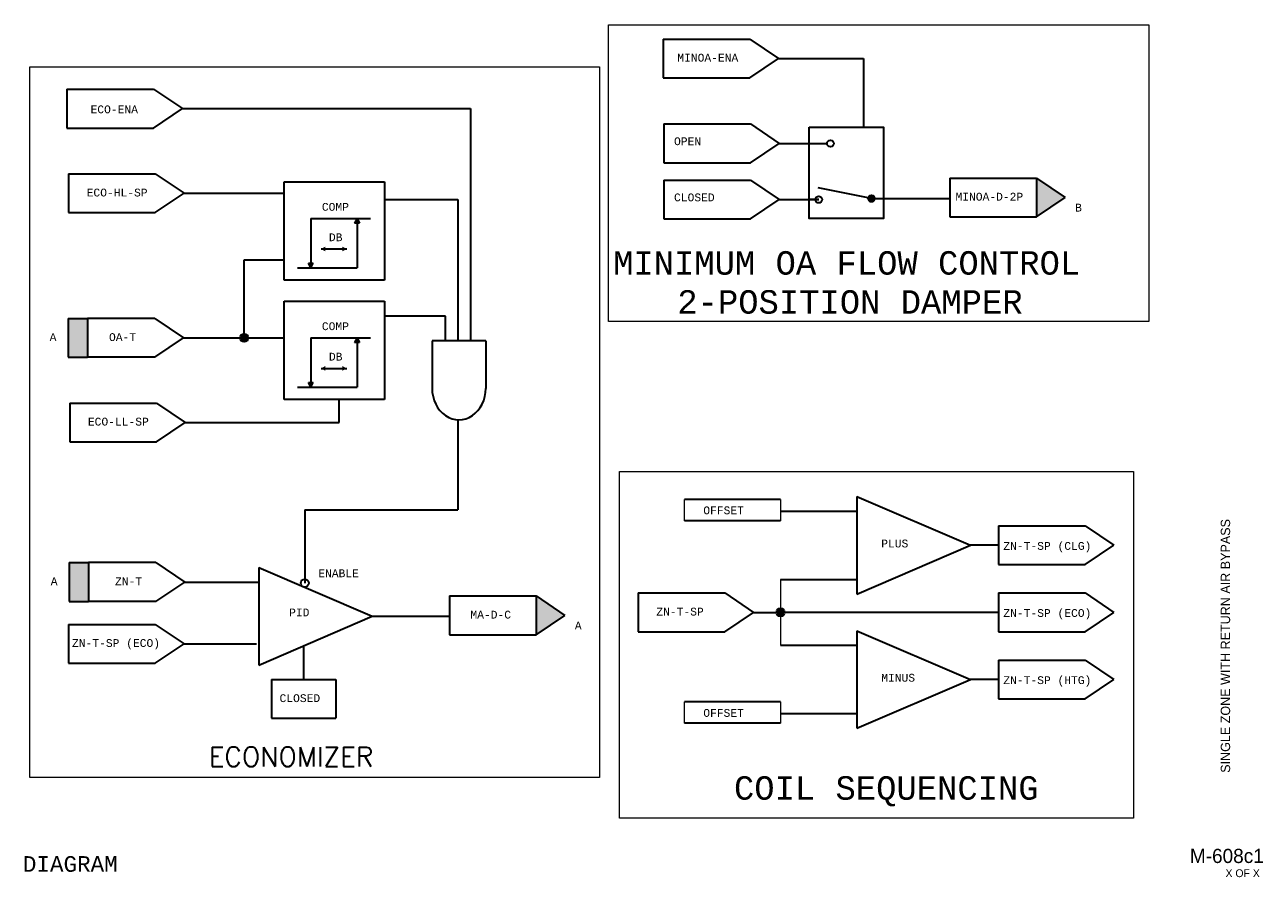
# Model space of a CAD drawing. Header units: inches. Extents: x 2.1 to 32.1, y 0.4 to 20.1.
# Tile 2 of 3: x 16.3 to 32.1, y 0.4 to 11.3. Entities that reach past the tile are written whole.
import ezdxf
from ezdxf.enums import TextEntityAlignment as Align

# ---------------------------------------------------------------- set-up
doc = ezdxf.new("R2010")
doc.units = ezdxf.units.IN
doc.header["$MEASUREMENT"] = 0
for name, color, linetype, lineweight in [('G-ANNO-DATA', 7, 'Continuous', 0), ('M-ANNO-SYMB', 6, 'Continuous', 30), ('M-ANNO-TEXT', 2, 'Continuous', 30), ('M-DIAG-GRPH', 6, 'Continuous', 13)]:
    doc.layers.add(name, color=color, linetype=linetype, lineweight=lineweight)
doc.styles.add('CONTROLTXT', font='monotxt.shx')
doc.styles.get("Standard").update_dxf_attribs({"font": 'txt.shx'})
doc.styles.add('Style-LOW_RES_FILLED', font='LOW_RES_FILLED.shx')

msp = doc.modelspace()

# ---------------------------------------------------------------- hatches: boundary and pattern name
at = {"layer": 'M-ANNO-SYMB'}
for points in [[(29.241, 8.881), (29.241, 9.377), (29.61, 9.129)], [(27.175, 9.114, 1), (27.089, 9.114, 1)], [(20.152, 8.437), (20.095, 8.469), (20.152, 8.5)], [(16.862, 7.085), (16.862, 7.581), (17.11, 7.581), (17.11, 7.085)], [(19.164, 7.333, 1), (19.061, 7.333, 1)], [(20.152, 6.91), (20.095, 6.942), (20.152, 6.973)], [(16.876, 3.961), (16.876, 4.457), (17.124, 4.457), (17.124, 3.961)], [(22.845, 3.535), (22.845, 4.031), (23.214, 3.783)], [(26.021, 3.821, 1), (25.918, 3.821, 1)]]:
    msp.add_hatch(color=256, dxfattribs=at).paths.add_polyline_path(points, flags=16)
at = {"layer": 'M-ANNO-SYMB', "extrusion": (0, 0, -1)}
for points in [[(-20.587, 8.801), (-20.556, 8.858), (-20.525, 8.801)], [(-20.366, 8.437), (-20.423, 8.469), (-20.366, 8.5)], [(-19.965, 8.23), (-19.996, 8.287), (-19.934, 8.287)], [(-20.587, 7.273), (-20.556, 7.331), (-20.525, 7.273)], [(-20.366, 6.91), (-20.423, 6.942), (-20.366, 6.973)], [(-19.965, 6.703), (-19.996, 6.76), (-19.934, 6.76)]]:
    msp.add_hatch(color=256, dxfattribs=at).paths.add_polyline_path(points, flags=16)

# ---------------------------------------------------------------- linework, layer by layer
at = {"layer": 'M-ANNO-SYMB'}
for p, q in [((24.468, 11.155), (24.468, 10.659)), ((24.468, 11.155), (25.575, 11.155)), ((25.575, 11.155), (25.945, 10.907)), ((25.575, 10.659), (25.945, 10.907)), ((25.945, 10.907), (27.028, 10.907)), ((27.028, 10.907), (27.028, 10.027)), ((24.468, 10.659), (25.575, 10.659)), ((16.846, 10.512), (16.846, 10.016)), ((16.846, 10.512), (17.953, 10.512)), ((17.953, 10.512), (18.323, 10.264)), ((17.953, 10.016), (18.323, 10.264)), ((18.323, 10.264), (22.006, 10.264)), ((22.006, 10.264), (22.006, 7.293)), ((16.846, 10.016), (17.953, 10.016)), ((24.478, 10.068), (25.585, 10.068)), ((24.478, 10.068), (24.478, 9.571)), ((25.585, 10.068), (25.954, 9.82)), ((25.585, 9.571), (25.954, 9.82)), ((25.954, 9.82), (26.564, 9.82)), ((24.478, 9.571), (25.585, 9.571)), ((16.868, 9.43), (17.975, 9.43)), ((16.868, 9.43), (16.868, 8.934)), ((17.975, 9.43), (18.344, 9.182)), ((24.478, 9.349), (24.478, 8.853)), ((24.478, 9.349), (25.585, 9.349)), ((25.585, 9.349), (25.954, 9.101)), ((28.134, 9.377), (28.134, 8.881)), ((28.134, 9.377), (29.241, 9.377)), ((29.241, 9.377), (29.241, 8.881)), ((29.241, 9.377), (29.61, 9.129)), ((19.622, 8.069), (19.622, 9.33)), ((19.622, 9.33), (20.908, 9.33)), ((20.908, 9.33), (20.908, 8.069)), ((27.132, 9.114), (26.452, 9.252)), ((17.975, 8.934), (18.344, 9.182)), ((18.344, 9.182), (19.622, 9.182)), ((20.908, 9.102), (21.846, 9.102)), ((21.846, 9.102), (21.846, 7.293)), ((25.585, 8.853), (25.954, 9.101)), ((25.954, 9.101), (26.337, 9.101)), ((27.132, 9.114), (28.134, 9.114)), ((29.241, 8.881), (29.61, 9.129)), ((16.868, 8.934), (17.975, 8.934)), ((28.134, 8.881), (29.241, 8.881)), ((19.965, 8.858), (19.965, 8.23)), ((19.965, 8.858), (20.727, 8.858)), ((20.556, 8.858), (20.525, 8.801)), ((20.587, 8.801), (20.525, 8.801)), ((20.556, 8.858), (20.556, 8.23)), ((20.556, 8.858), (20.587, 8.801)), ((24.478, 8.853), (25.585, 8.853)), ((20.095, 8.469), (20.423, 8.469)), ((19.113, 7.333), (19.113, 8.332)), ((19.113, 8.332), (19.622, 8.332)), ((19.965, 8.23), (19.934, 8.287)), ((19.934, 8.287), (19.996, 8.287)), ((19.965, 8.23), (19.996, 8.287)), ((19.794, 8.23), (20.556, 8.23)), ((20.908, 8.069), (19.622, 8.069)), ((19.622, 6.542), (19.622, 7.803)), ((19.622, 7.803), (20.908, 7.803)), ((20.908, 7.803), (20.908, 6.542)), ((21.685, 7.608), (20.908, 7.608)), ((21.685, 7.293), (21.685, 7.608)), ((16.862, 7.581), (16.862, 7.085)), ((16.862, 7.581), (17.11, 7.581)), ((17.11, 7.581), (17.11, 7.085)), ((17.969, 7.581), (17.11, 7.581)), ((17.969, 7.581), (18.338, 7.333)), ((17.969, 7.085), (18.338, 7.333)), ((18.338, 7.333), (19.622, 7.333)), ((19.965, 7.331), (19.965, 6.703)), ((19.965, 7.331), (20.727, 7.331)), ((20.556, 7.331), (20.525, 7.273)), ((20.556, 7.331), (20.556, 6.703)), ((20.556, 7.331), (20.587, 7.273)), ((22.201, 7.293), (21.515, 7.293)), ((21.515, 7.293), (21.515, 6.686)), ((22.201, 7.293), (22.201, 6.686)), ((20.587, 7.273), (20.525, 7.273)), ((16.862, 7.085), (17.11, 7.085)), ((17.969, 7.085), (17.11, 7.085)), ((20.095, 6.942), (20.423, 6.942)), ((19.794, 6.703), (20.556, 6.703)), ((19.965, 6.703), (19.934, 6.76)), ((19.934, 6.76), (19.996, 6.76)), ((19.965, 6.703), (19.996, 6.76)), ((16.883, 6.499), (17.991, 6.499)), ((16.883, 6.499), (16.883, 6.003)), ((17.991, 6.499), (18.36, 6.251)), ((20.908, 6.542), (19.622, 6.542)), ((20.325, 6.251), (20.325, 6.542)), ((17.991, 6.003), (18.36, 6.251)), ((18.36, 6.251), (20.325, 6.251)), ((21.843, 6.286), (21.843, 5.134)), ((16.883, 6.003), (17.991, 6.003)), ((25.969, 5.266), (24.741, 5.266)), ((26.946, 5.304), (28.398, 4.68)), ((26.946, 5.304), (26.946, 4.055)), ((19.887, 5.134), (21.843, 5.134)), ((19.887, 5.134), (19.887, 4.196)), ((25.969, 5.117), (26.946, 5.117)), ((25.969, 4.993), (24.741, 4.993)), ((28.755, 4.928), (28.755, 4.432)), ((28.755, 4.928), (29.862, 4.928)), ((29.862, 4.928), (30.232, 4.68)), ((26.946, 4.055), (28.398, 4.68)), ((28.755, 4.68), (28.398, 4.68)), ((29.862, 4.432), (30.232, 4.68)), ((16.876, 4.457), (16.876, 3.961)), ((16.876, 4.457), (17.124, 4.457)), ((17.124, 4.457), (17.124, 3.961)), ((17.983, 4.457), (17.124, 4.457)), ((17.983, 4.457), (18.353, 4.209)), ((19.299, 4.396), (19.299, 3.148)), ((19.299, 4.396), (20.751, 3.772)), ((28.755, 4.432), (29.862, 4.432)), ((17.983, 3.961), (18.353, 4.209)), ((18.353, 4.209), (19.299, 4.209)), ((25.969, 4.243), (26.946, 4.243)), ((16.876, 3.961), (17.124, 3.961)), ((17.983, 3.961), (17.124, 3.961)), ((21.737, 4.031), (21.737, 3.535)), ((21.737, 4.031), (22.845, 4.031)), ((22.845, 4.031), (22.845, 3.535)), ((22.845, 4.031), (23.214, 3.783)), ((24.149, 4.07), (25.257, 4.07)), ((24.149, 4.07), (24.149, 3.573)), ((25.257, 4.07), (25.626, 3.821)), ((28.755, 4.07), (29.862, 4.07)), ((28.755, 4.07), (28.755, 3.573)), ((29.862, 4.07), (30.232, 3.821)), ((25.257, 3.573), (25.626, 3.821)), ((25.626, 3.821), (25.969, 3.821)), ((28.755, 3.821), (26.021, 3.821)), ((29.862, 3.573), (30.232, 3.821)), ((16.868, 3.667), (17.975, 3.667)), ((16.868, 3.667), (16.868, 3.171)), ((17.975, 3.667), (18.344, 3.419)), ((19.299, 3.148), (20.751, 3.772)), ((20.751, 3.772), (21.737, 3.772)), ((22.845, 3.535), (23.214, 3.783)), ((21.737, 3.535), (22.845, 3.535)), ((24.149, 3.573), (25.257, 3.573)), ((26.946, 3.587), (26.946, 2.339)), ((26.946, 3.587), (28.398, 2.963)), ((28.755, 3.573), (29.862, 3.573)), ((17.975, 3.171), (18.344, 3.419)), ((18.344, 3.419), (19.269, 3.419)), ((19.872, 3.394), (19.872, 2.963)), ((25.969, 3.4), (26.946, 3.4)), ((16.868, 3.171), (17.975, 3.171)), ((28.755, 3.211), (29.862, 3.211)), ((28.755, 3.211), (28.755, 2.715)), ((29.862, 3.211), (30.232, 2.963)), ((19.464, 2.963), (20.283, 2.963)), ((19.464, 2.963), (19.464, 2.467)), ((20.283, 2.963), (20.283, 2.467)), ((26.946, 2.339), (28.398, 2.963)), ((28.755, 2.963), (28.398, 2.963)), ((29.862, 2.715), (30.232, 2.963)), ((28.755, 2.715), (29.862, 2.715)), ((25.969, 2.675), (24.741, 2.675)), ((19.464, 2.467), (20.283, 2.467)), ((25.969, 2.402), (24.741, 2.402)), ((25.969, 2.526), (26.946, 2.526))]:
    msp.add_line(p, q, dxfattribs=at)
at = {"layer": 'M-ANNO-SYMB', "lineweight": 40}
msp.add_line((26.337, 9.101), (26.457, 9.101), dxfattribs=at)
at = {"layer": 'M-ANNO-SYMB'}
for centre, radius in [((26.607, 9.819), 0.043), ((26.457, 9.101), 0.043), ((27.132, 9.114), 0.043), ((19.113, 7.333), 0.0518), ((19.887, 4.196), 0.0518), ((25.969, 3.821), 0.0518)]:
    msp.add_circle(centre, radius, dxfattribs=at)
msp.add_ellipse((21.858, 6.686), major_axis=(0, 0.401), ratio=0.85591, start_param=1.570796, end_param=4.712389, dxfattribs=at)
msp.add_3dface([(26.337, 10.027), (27.287, 10.027), (27.287, 8.861), (26.337, 8.861)], dxfattribs=at)
at = {"layer": 'M-DIAG-GRPH'}
for p, q in [((23.77, 11.337), (30.676, 11.337)), ((23.77, 7.54), (23.77, 11.337)), ((30.676, 11.337), (30.676, 7.54)), ((16.371, 10.801), (23.657, 10.801)), ((16.371, 1.711), (16.371, 10.801)), ((23.657, 10.801), (23.657, 1.711)), ((30.676, 7.54), (23.77, 7.54)), ((23.909, 5.622), (30.483, 5.622)), ((23.909, 1.191), (23.909, 5.622)), ((30.483, 5.622), (30.483, 1.191)), ((24.741, 4.993), (24.741, 5.266)), ((25.969, 5.266), (25.969, 4.993)), ((25.969, 4.243), (25.969, 3.4)), ((24.741, 2.402), (24.741, 2.675)), ((25.969, 2.675), (25.969, 2.402)), ((23.657, 1.711), (16.371, 1.711)), ((30.483, 1.191), (23.909, 1.191))]:
    msp.add_line(p, q, dxfattribs=at)

# ---------------------------------------------------------------- texts
at = {"layer": 'G-ANNO-DATA', "color": 7, "linetype": 'Continuous', "lineweight": 0, "style": 'Style-LOW_RES_FILLED'}
msp.add_text('SINGLE ZONE WITH RETURN AIR BYPASS', height=0.12, rotation=90, dxfattribs=at).set_placement((31.657, 3.392), align=Align.MIDDLE_CENTER)
msp.add_text('M-608c1', height=0.1815, dxfattribs=at).set_placement((31.675, 0.706), align=Align.MIDDLE_CENTER)
msp.add_text('X OF X', height=0.1, dxfattribs=at).set_placement((31.658, 0.535), align=Align.TOP_LEFT)
at = {"layer": 'M-ANNO-TEXT', "linetype": 'Continuous', "style": 'CONTROLTXT'}
msp.add_text('CONTROL LOGIC DIAGRAM', height=0.2, dxfattribs=at).set_placement((15.678, 0.503), align=Align.CENTER)
at = {"layer": 'M-ANNO-TEXT', "attachment_point": 1, "style": 'CONTROLTXT'}
for s, insert, char_height, width in [('MINOA-ENA', (24.65, 10.966), 0.1, 0.3441), ('ECO-ENA', (17.149, 10.305), 0.1, 0.3442), ('OPEN', (24.608, 9.897), 0.1, 0.3441), ('ECO-HL-SP', (17.099, 9.241), 0.1, 0.34415), ('MINOA-D-2P', (28.206, 9.188), 0.1, 0.3441), ('COMP', (20.106, 9.058), 0.1, 0.8161), ('CLOSED', (24.608, 9.179), 0.1, 0.3441), ('B', (29.736, 9.048), 0.1, 0.13092), ('DB', (20.196, 8.669), 0.1, 0.2485), ('MINIMUM OA FLOW CONTROL', (23.829, 8.441), 0.3, 6.89565), ('2-POSITION DAMPER', (24.65, 7.942), 0.3, 5.04718), ('COMP', (20.106, 7.531), 0.1, 0.8161), ('A', (16.626, 7.392), 0.1, 0.13092), ('OA-T', (17.385, 7.392), 0.1, 0.34415), ('DB', (20.196, 7.142), 0.1, 0.2485), ('ECO-LL-SP', (17.115, 6.311), 0.1, 0.34415), ('OFFSET', (24.982, 5.176), 0.1, 0.3441), ('PLUS', (27.257, 4.752), 0.1, 0.2284), ('ZN-T-SP (CLG)', (28.818, 4.721), 0.1, 1.29551), ('ENABLE', (20.06, 4.371), 0.1, 0.3441), ('A', (16.64, 4.269), 0.1, 0.13092), ('ZN-T', (17.462, 4.269), 0.1, 0.3441), ('PID', (19.687, 3.87), 0.1, 0.22838), ('MA-D-C', (22.005, 3.842), 0.1, 0.34415), ('ZN-T-SP', (24.382, 3.881), 0.1, 1.4032), ('ZN-T-SP (ECO)', (28.818, 3.863), 0.1, 1.35411), ('A', (23.34, 3.703), 0.1, 0.13092), ('ZN-T-SP (ECO)', (16.912, 3.479), 0.1, 1.2826), ('MINUS', (27.257, 3.035), 0.1, 0.2284), ('ZN-T-SP (HTG)', (28.818, 3.004), 0.1, 1.4127), ('CLOSED', (19.565, 2.774), 0.1, 0.3441), ('OFFSET', (24.982, 2.585), 0.1, 0.3441), ('COIL SEQUENCING', (25.374, 1.725), 0.3, 4.63831)]:
    msp.add_mtext(s, dxfattribs=dict(at, insert=insert, char_height=char_height, width=width))
at = {"layer": 'M-ANNO-TEXT', "insert": (18.659, 2.099), "char_height": 0.248, "width": 2.49536, "attachment_point": 1}
msp.add_mtext('ECONOMIZER', dxfattribs=at)

doc.saveas('drawing.dxf')
